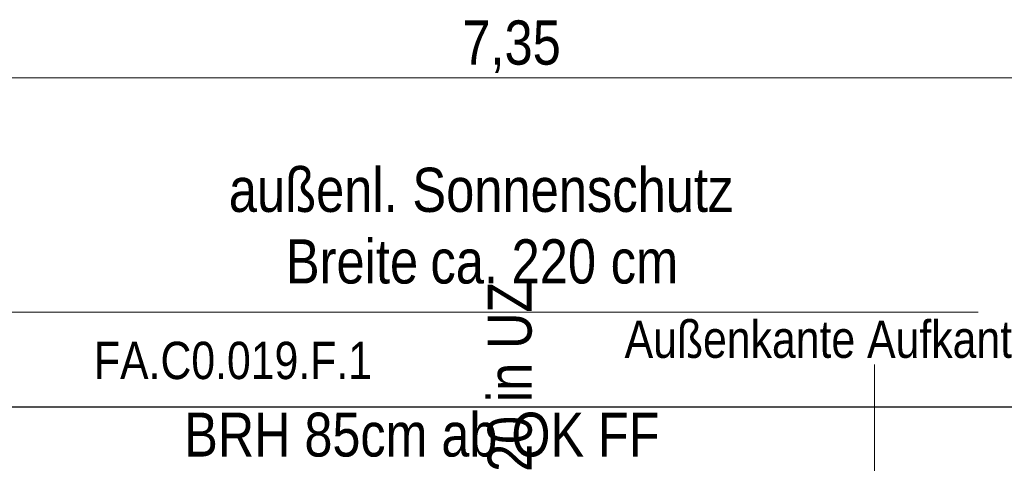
# Model space of a CAD drawing. Extents: x -720 to 300, y 62 to 1162.
# Tile 90 of 256: x -555 to -510, y 1009 to 1030. Entities that reach past the tile are written whole.
import ezdxf
from ezdxf.lldxf.tags import DXFTag

# ---------------------------------------------------------------- set-up
doc = ezdxf.new("R2010")
doc.units = 0
doc.layers.get('0').update_dxf_attribs({"lineweight": 13})
for name, color, linetype, lineweight, true_color in [('30 -33 Aussenwände- 7 Fassade_ Elemente', 7, 'Continuous', 9, 0x00aacc), ('70 -72 Beschriftung- 1 Beschriftung allgemein', 7, 'Continuous', 9, 0xff6633), ('70 -72 Beschriftung- 2 Beschriftung Bauteile', 7, 'Continuous', 9, 0x9999ff), ('70 -76 Bemaßung- 2 Allgemein', 9, 'Continuous', 5, 0x808080)]:
    doc.layers.add(name, color=color, linetype=linetype, lineweight=lineweight, true_color=true_color)
for name, color, linetype, lineweight in [('30 -33 Aussenwände- 8 Sonnenschutz', 7, 'Continuous', 9), ('Detailelementbeschriftung', 7, 'Continuous', 9), ('Keine-1', 7, 'Continuous', 15)]:
    doc.layers.add(name, color=color, linetype=linetype, lineweight=lineweight)
doc.styles.get("Standard").update_dxf_attribs({"font": 'ARIALN.TTF'})
tags = doc.linetypes.add('fein_strichliert-A06G93UC8I', pattern=[4, 1, -2, 1]).pattern_tags.tags
tags[8:9] = [DXFTag(74, 4), DXFTag(75, 0), DXFTag(340, '0'), DXFTag(46, 0.0), DXFTag(50, 0.0), DXFTag(44, 0.0), DXFTag(45, 0.0)]
tags[6:7] = [DXFTag(74, 4), DXFTag(75, 0), DXFTag(340, '0'), DXFTag(46, 0.0), DXFTag(50, 0.0), DXFTag(44, 0.0), DXFTag(45, 0.0)]
tags[4:5] = [DXFTag(74, 4), DXFTag(75, 0), DXFTag(340, '0'), DXFTag(46, 0.0), DXFTag(50, 0.0), DXFTag(44, 0.0), DXFTag(45, 0.0)]

# ---------------------------------------------------------------- blocks, each defined once
blk = doc.blocks.new('Referenz-A06G93UD8I')
at = {"layer": '30 -33 Aussenwände- 7 Fassade_ Elemente', "color": 0, "linetype": 'Continuous', "lineweight": -2, "ltscale": 0.13}
blk.add_line((-458.253, 1011.852), (-607.453, 1011.852), dxfattribs=at)
at = {"layer": '30 -33 Aussenwände- 8 Sonnenschutz', "color": 0, "linetype": 'Continuous', "lineweight": -2, "ltscale": 0.13}
blk.add_line((-555.972, 1016.167), (-511.506, 1016.167), dxfattribs=at)
at = {"layer": '70 -72 Beschriftung- 2 Beschriftung Bauteile', "color": 0, "linetype": 'Continuous', "lineweight": -2, "ltscale": 0.13}
blk.add_line((-516.225, 1006.51), (-516.225, 1013.791), dxfattribs=at)
at = {"layer": '70 -76 Bemaßung- 2 Allgemein', "color": 0, "linetype": 'Continuous', "lineweight": -2, "ltscale": 0.13}
blk.add_line((-460.413, 1026.852), (-605.293, 1026.852), dxfattribs=at)
at = {"layer": 'Keine-1', "color": 0, "linetype": 'fein_strichliert-A06G93UC8I', "lineweight": -2, "ltscale": 0.13}
blk.add_line((-682.362, 1011.85), (76.456, 1011.851), dxfattribs=at)
at = {"layer": '30 -33 Aussenwände- 7 Fassade_ Elemente', "color": 0, "linetype": 'ByBlock', "lineweight": -2, "ltscale": 0.13, "insert": (-547.658, 1011.594), "char_height": 2, "attachment_point": 1}
blk.add_mtext('{\\fArial Narrow;BRH 85cm ab OK FF}', dxfattribs=at)
at = {"layer": '30 -33 Aussenwände- 8 Sonnenschutz', "color": 0, "linetype": 'Continuous', "lineweight": -2, "ltscale": 0.13, "char_height": 2.01377, "attachment_point": 1}
for s, insert in [('{\\fArial Narrow;außenl.}', (-545.631, 1022.757)), ('{\\fArial Narrow;Sonnenschutz}', (-537.27, 1022.757)), ('{\\fArial Narrow;Breite}', (-543.033, 1019.494)), ('{\\fArial Narrow;220}', (-532.753, 1019.494)), ('{\\fArial Narrow;ca.}', (-536.448, 1019.494)), ('{\\fArial Narrow;cm}', (-528.238, 1019.494))]:
    blk.add_mtext(s, dxfattribs=dict(at, insert=insert))
at = {"layer": '70 -72 Beschriftung- 1 Beschriftung allgemein', "color": 0, "linetype": 'Continuous', "lineweight": -2, "ltscale": 0.13, "insert": (-551.773, 1014.825), "char_height": 1.7, "attachment_point": 1}
blk.add_mtext('{\\fArial Narrow;FA.C0.019.F.1}', dxfattribs=at)
at = {"layer": '70 -72 Beschriftung- 2 Beschriftung Bauteile', "color": 0, "linetype": 'Continuous', "lineweight": -2, "ltscale": 0.13, "insert": (-527.602, 1015.792), "char_height": 1.7, "attachment_point": 1}
blk.add_mtext('{\\fArial Narrow;Außenkante Aufkantung}', dxfattribs=at)
at = {"layer": '70 -76 Bemaßung- 2 Allgemein', "color": 0, "linetype": 'Continuous', "lineweight": -2, "ltscale": 0.13, "insert": (-534.998, 1029.468), "char_height": 2.01377, "attachment_point": 1}
blk.add_mtext('{\\fArial Narrow;7,35}', dxfattribs=at)
blk = doc.blocks.new('Einzeiliger Text-A06G93WZ8I')
at = {"color": 0, "lineweight": -2, "insert": (-533.839, 1005.589), "char_height": 2, "attachment_point": 1, "rotation": 90}
blk.add_mtext('{\\fArial Narrow;DN20 in UZ}', dxfattribs=at)

msp = doc.modelspace()

# ---------------------------------------------------------------- block references
at = {"color": 8, "lineweight": 13, "ltscale": 0.13, "true_color": 0x808080}
msp.add_blockref('Referenz-A06G93UD8I', (0, 0), dxfattribs=at)
at = {"layer": 'Detailelementbeschriftung', "ltscale": 0.13}
msp.add_blockref('Einzeiliger Text-A06G93WZ8I', (0, 0), dxfattribs=at)

doc.saveas('drawing.dxf')
